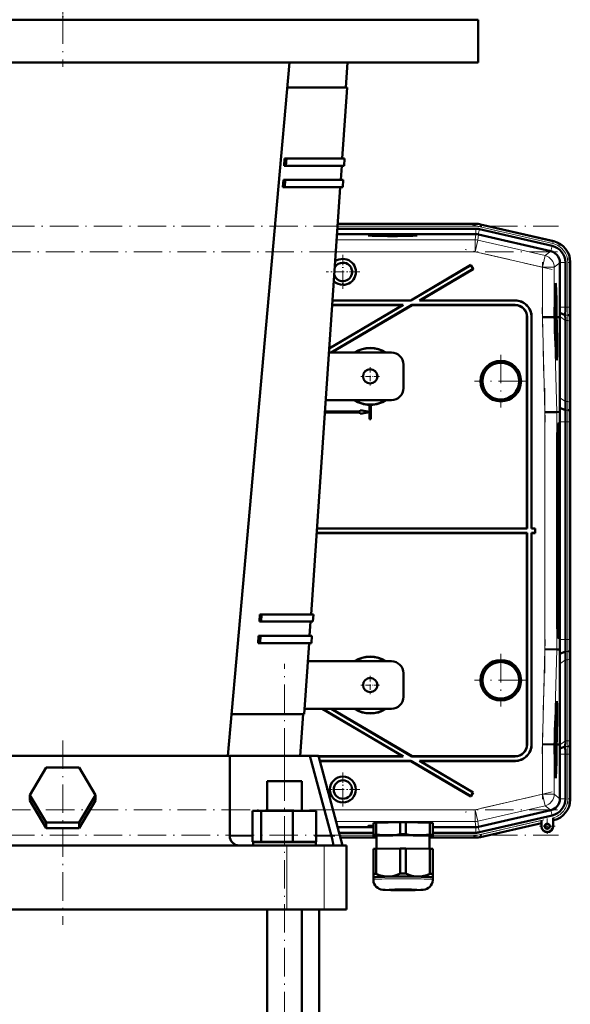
# Model space of a CAD drawing. Extents: x -2065 to 2446, y -2124 to 856.
# Tile 57 of 59: x 1818 to 2050, y -41 to 374. Entities that reach past the tile are written whole.
import ezdxf

# ---------------------------------------------------------------- set-up
doc = ezdxf.new("R2010")
doc.units = 0
doc.linetypes.add('DASHDOT', pattern=[18.5, 12, -3, 0.5, -3])

msp = doc.modelspace()

# ---------------------------------------------------------------- linework, layer by layer
at = {"color": 7, "linetype": 'DASHDOT', "lineweight": 18, "ltscale": 0.359999}
msp.add_line((1836.17, 386.86), (1836.17, 372.46), dxfattribs=at)
at = {"color": 7, "lineweight": 50}
for p, q in [((1661.18, 373.66), (2011.18, 373.66)), ((2011.18, 373.66), (2011.18, 355.66)), ((1661.18, 355.66), (2011.18, 355.66)), ((1905.67, 63.66), (1931.67, 355.66)), ((1955.45, 345.16), (1956.17, 355.66)), ((1930.74, 345.16), (1955.95, 345.16)), ((1953.9, 315.16), (1955.95, 345.16)), ((1929.41, 312.16), (1929.57, 315.16)), ((1929.57, 315.16), (1930.37, 315.16)), ((1930.37, 315.16), (1930.2, 312.16)), ((1930.37, 315.16), (1954.9, 315.16)), ((1954.7, 312.16), (1954.9, 315.16)), ((1930.2, 312.16), (1929.41, 312.16)), ((1930.2, 312.16), (1954.7, 312.16)), ((1953.28, 306.16), (1953.69, 312.16)), ((1928.92, 303.16), (1929.08, 306.16)), ((1929.72, 303.16), (1928.92, 303.16)), ((1929.08, 306.16), (1929.88, 306.16)), ((1929.88, 306.16), (1929.72, 303.16)), ((1929.72, 303.16), (1954.08, 303.16)), ((1929.88, 306.16), (1954.29, 306.16)), ((1940.75, 123.16), (1953.08, 303.16)), ((1954.08, 303.16), (1954.29, 306.16)), ((1952.02, 287.71), (1989.83, 287.71)), ((2010.1, 287.71), (1989.83, 287.71)), ((2012.18, 287.48), (2042.95, 280.37)), ((2012.18, 287.48), (2042.76, 280.42)), ((2010.09, 283.35), (1951.72, 283.35)), ((1951.88, 285.65), (2010.1, 285.65)), ((2011.22, 283.22), (2041.69, 276.19)), ((2011.72, 285.47), (2042.29, 278.41)), ((2041.77, 276.17), (2041.69, 276.19)), ((2008.05, 270.39), (1982.74, 255.46)), ((2008.03, 270.3), (1982.76, 255.39)), ((2008.03, 270.3), (2008.05, 270.39)), ((2008.03, 270.3), (2008.97, 268.7)), ((2008.05, 270.39), (2009.07, 268.67)), ((2045.56, 271.32), (2045.56, 271.41)), ((2045.56, 271.32), (2045.56, 252.61)), ((2047.86, 271.41), (2047.86, 252.61)), ((2049.92, 271.61), (2049.92, 252.61)), ((2049.92, 271.41), (2049.92, 252.61)), ((2008.97, 268.7), (1986.42, 255.39)), ((2009.07, 268.67), (1986.67, 255.46)), ((2008.97, 268.7), (2009.07, 268.67)), ((2043.76, 260.9), (2043.57, 260.95)), ((1979.6, 253.53), (1948.42, 235.14)), ((1979.35, 253.46), (1948.42, 235.23)), ((1983.26, 253.53), (1949.23, 233.46)), ((1983.28, 253.46), (1949.37, 233.46)), ((1979.35, 253.46), (1949.67, 253.46)), ((1979.6, 253.53), (1949.68, 253.53)), ((1949.81, 255.46), (1982.74, 255.46)), ((1949.81, 255.39), (1982.76, 255.39)), ((1979.35, 253.46), (1979.6, 253.53)), ((1982.76, 255.39), (1982.74, 255.46)), ((2026.75, 253.53), (1983.26, 253.53)), ((1983.28, 253.46), (1983.26, 253.53)), ((2026.68, 253.46), (1983.28, 253.46)), ((1986.42, 255.39), (1986.67, 255.46)), ((1986.42, 255.39), (2026.61, 255.39)), ((1986.67, 255.46), (2026.68, 255.46)), ((2043.55, 253.44), (2043.5, 253.44)), ((2043.56, 255.02), (2043.51, 255.02)), ((2043.52, 253.04), (2043.52, 252.55)), ((2043.58, 253.13), (2043.56, 255.02)), ((2043.56, 255.02), (2043.57, 255.02)), ((2043.57, 255.02), (2043.6, 252.5)), ((2043.54, 249.68), (2043.43, 249.68)), ((2043.59, 249.64), (2043.43, 249.63)), ((2043.52, 249.4), (2043.43, 249.4)), ((2043.52, 248.99), (2043.43, 248.99)), ((2043.51, 250.81), (2043.44, 250.81)), ((2043.53, 251.91), (2043.45, 251.91)), ((2043.52, 252.55), (2043.46, 252.55)), ((2043.59, 252.5), (2043.46, 252.5)), ((2043.57, 252.11), (2043.46, 252.1)), ((2043.54, 249.68), (2043.51, 250.81)), ((2043.59, 252.55), (2043.52, 252.55)), ((2043.52, 250.83), (2043.54, 250.18)), ((2043.55, 250.69), (2043.52, 250.69)), ((2043.55, 250.62), (2043.52, 250.62)), ((2043.56, 250.57), (2043.52, 250.57)), ((2043.52, 249.4), (2043.63, 248.32)), ((2043.52, 248.99), (2043.52, 249.4)), ((2043.64, 247.91), (2043.52, 248.99)), ((2043.54, 250.18), (2043.54, 249.68)), ((2043.59, 250.13), (2043.54, 250.13)), ((2043.55, 250.62), (2043.55, 250.69)), ((2043.56, 250.57), (2043.55, 250.62)), ((2043.56, 250.89), (2043.56, 250.57)), ((2043.6, 250.85), (2043.56, 250.85)), ((2043.59, 250.13), (2043.6, 250.85)), ((2043.59, 249.64), (2043.59, 250.13)), ((2047.84, 249.29), (2045.55, 250.24)), ((2049.9, 248.46), (2049.87, 248.89)), ((2031.67, 159.46), (2031.67, 248.47)), ((2031.74, 159.39), (2031.74, 248.54)), ((2033.6, 248.4), (2033.6, 159.39)), ((2033.67, 248.47), (2033.67, 159.46)), ((2038.18, 248.36), (2043.18, 248.43)), ((2043.18, 248.43), (2043.26, 248.43)), ((2043.26, 248.45), (2043.26, 248.43)), ((2043.34, 248.45), (2043.26, 248.45)), ((2043.28, 248.43), (2043.34, 248.43)), ((2043.28, 248.43), (2043.34, 248.43)), ((2043.34, 248.43), (2043.37, 246.98)), ((2043.42, 246.98), (2043.37, 246.98)), ((2043.37, 246.98), (2043.42, 246.98)), ((2043.38, 248.45), (2043.43, 248.45)), ((2043.42, 246.98), (2043.38, 248.43)), ((2043.38, 248.43), (2043.43, 248.43)), ((2043.38, 248.43), (2043.43, 248.43)), ((2043.4, 245.96), (2043.44, 245.96)), ((2043.44, 245.96), (2043.4, 245.96)), ((2043.43, 248.43), (2043.47, 246.47)), ((2043.64, 247.91), (2043.44, 247.91)), ((2043.6, 247.66), (2043.44, 247.66)), ((2043.54, 247.46), (2043.45, 247.46)), ((2043.56, 245.63), (2043.5, 245.63)), ((2043.61, 245.24), (2043.51, 245.24)), ((2043.63, 245.19), (2043.51, 245.19)), ((2043.65, 244.65), (2043.53, 244.65)), ((2043.54, 247.46), (2043.55, 247.46)), ((2043.56, 245.63), (2043.54, 247.46)), ((2043.55, 247.46), (2043.56, 246.04)), ((2043.58, 246.53), (2043.56, 246.53)), ((2043.56, 246.04), (2043.59, 245.84)), ((2043.61, 245.24), (2043.56, 245.63)), ((2043.64, 246.39), (2043.59, 246.39)), ((2043.61, 245.73), (2043.61, 245.24)), ((2043.63, 245.68), (2043.61, 245.68)), ((2043.63, 248.32), (2043.64, 247.91)), ((2043.63, 245.68), (2043.64, 246.39)), ((2043.63, 245.19), (2043.63, 245.68)), ((2043.67, 242.76), (2043.65, 244.65)), ((2043.65, 244.65), (2043.66, 244.65)), ((2043.66, 244.65), (2043.69, 242.13)), ((2044.13, 248.45), (2044.09, 248.45)), ((2044.09, 248.44), (2044.13, 248.44)), ((2044.09, 248.43), (2044.13, 248.43)), ((2044.14, 246.48), (2044.09, 248.43)), ((2044.13, 248.45), (2044.13, 248.44)), ((2044.13, 248.43), (2044.19, 246.48)), ((2044.18, 248.44), (2044.34, 248.45)), ((2044.18, 248.45), (2044.55, 248.45)), ((2044.18, 248.43), (2044.34, 248.43)), ((2044.23, 246.48), (2044.18, 248.43)), ((2044.34, 248.43), (2044.34, 248.45)), ((2044.55, 248.45), (2045.51, 248.46)), ((2045.51, 248.46), (2045.52, 248.61)), ((2045.51, 214.47), (2045.51, 248.46)), ((2047.86, 246.95), (2047.86, 212.81)), ((2049.92, 245.53), (2049.92, 211.39)), ((2049.92, 245.53), (2049.92, 211.39)), ((2043.59, 244.6), (2043.53, 244.6)), ((2043.58, 242.95), (2043.57, 243.41)), ((2043.64, 243.07), (2043.59, 243.07)), ((2043.61, 242.67), (2043.61, 242.18)), ((2043.68, 242.18), (2043.61, 242.18)), ((2043.69, 242.13), (2043.61, 242.13)), ((2043.63, 241.59), (2043.69, 241.59)), ((2043.7, 241.04), (2043.65, 241.04)), ((2043.69, 241.59), (2043.7, 241.04)), ((2043.68, 240.31), (2043.7, 240.01)), ((2043.7, 240.01), (2043.71, 239.56)), ((1974.67, 233.46), (1948.3, 233.46)), ((1979.67, 228.46), (1979.67, 218.46)), ((2044.19, 232.1), (2043.99, 232.05)), ((1946.93, 213.46), (1974.67, 213.46)), ((1965.42, 211.47), (1965.44, 211.48)), ((1965.44, 208.48), (1965.44, 211.48)), ((1965.91, 211.48), (1965.91, 205.48)), ((1965.91, 211.48), (1965.92, 211.47)), ((1961.42, 208.21), (1946.57, 208.21)), ((1961.44, 208.23), (1946.58, 208.23)), ((1946.61, 208.71), (1961.42, 208.71)), ((1946.61, 208.7), (1961.44, 208.7)), ((1961.42, 208.71), (1961.42, 209.21)), ((1961.42, 209.21), (1965.42, 208.5)), ((1961.44, 209.19), (1961.42, 209.21)), ((1961.44, 208.7), (1961.42, 208.71)), ((1965.42, 208.43), (1961.42, 207.71)), ((1961.42, 208.21), (1961.44, 208.23)), ((1961.42, 207.71), (1961.42, 208.21)), ((1961.44, 207.74), (1961.42, 207.71)), ((1961.44, 209.19), (1965.44, 208.48)), ((1961.44, 208.7), (1961.44, 209.19)), ((1965.44, 208.45), (1961.44, 207.74)), ((1961.44, 207.74), (1961.44, 208.23)), ((1965.42, 208.5), (1965.42, 211.47)), ((1965.44, 208.48), (1965.42, 208.5)), ((1965.42, 208.43), (1965.44, 208.45)), ((1965.42, 205.46), (1965.42, 208.43)), ((1965.44, 205.48), (1965.44, 208.45)), ((1965.92, 211.47), (1965.92, 205.46)), ((2039.23, 208.38), (2044.23, 208.44)), ((2045.58, 208.46), (2044.23, 208.44)), ((2047.89, 209.29), (2045.55, 210.26)), ((2045.58, 208.46), (2045.55, 210.26)), ((2049.95, 208.46), (2049.91, 208.89)), ((1965.44, 205.48), (1965.42, 205.46)), ((1965.92, 205.46), (1965.42, 205.46)), ((1965.91, 205.48), (1965.44, 205.48)), ((1965.91, 205.48), (1965.92, 205.46)), ((2044.69, 203.65), (2045.13, 203.65)), ((2045.56, 112.61), (2045.56, 204.32)), ((2047.86, 204.32), (2047.86, 112.61)), ((2049.92, 112.61), (2049.92, 204.32)), ((2049.92, 204.32), (2049.92, 112.61)), ((2044.52, 201.47), (2044.63, 201.47)), ((2044.64, 201.47), (2044.53, 201.58)), ((2044.42, 123.46), (2044.42, 193.46)), ((2044.84, 193.46), (2044.84, 123.46)), ((2045.4, 193.46), (2045.4, 123.46)), ((2031.74, 159.39), (1943.23, 159.39)), ((2031.67, 159.46), (1943.24, 159.46)), ((2031.74, 159.39), (2031.67, 159.46)), ((2033.67, 159.46), (2033.6, 159.39)), ((2035.1, 159.39), (2033.6, 159.39)), ((2035.17, 159.46), (2033.67, 159.46)), ((2035.1, 159.39), (2035.17, 159.46)), ((2035.1, 157.53), (2035.1, 159.39)), ((2035.17, 157.46), (2035.17, 159.46)), ((1943.1, 157.53), (2031.74, 157.53)), ((1943.1, 157.46), (2031.67, 157.46)), ((2031.74, 157.53), (2031.67, 157.46)), ((2031.67, 157.46), (2031.67, 68.46)), ((2031.74, 157.53), (2031.74, 68.39)), ((2033.6, 68.53), (2033.6, 157.53)), ((2033.67, 157.46), (2033.6, 157.53)), ((2033.6, 157.53), (2035.1, 157.53)), ((2033.67, 68.46), (2033.67, 157.46)), ((2033.67, 157.46), (2035.17, 157.46)), ((2035.1, 157.53), (2035.17, 157.46)), ((1918.98, 120.16), (1919.14, 123.16)), ((1919.14, 123.16), (1919.93, 123.16)), ((1919.93, 123.16), (1919.77, 120.16)), ((1919.93, 123.16), (1941.75, 123.16)), ((1941.55, 120.16), (1941.75, 123.16)), ((1919.77, 120.16), (1918.98, 120.16)), ((1919.77, 120.16), (1941.55, 120.16)), ((1940.13, 114.16), (1940.54, 120.16)), ((1918.49, 111.16), (1918.65, 114.16)), ((1918.65, 114.16), (1919.45, 114.16)), ((1919.45, 114.16), (1919.28, 111.16)), ((1919.45, 114.16), (1941.14, 114.16)), ((1940.93, 111.16), (1941.14, 114.16)), ((2044.63, 115.45), (2044.52, 115.45)), ((2044.64, 115.46), (2044.53, 115.34)), ((2045.13, 113.28), (2044.69, 113.28)), ((1919.28, 111.16), (1918.49, 111.16)), ((1919.28, 111.16), (1940.93, 111.16)), ((1937.87, 81.16), (1939.93, 111.16)), ((2039.23, 108.55), (2044.23, 108.48)), ((2045.58, 108.46), (2044.23, 108.48)), ((2045.55, 106.66), (2045.58, 108.46)), ((2049.91, 108.03), (2049.95, 108.46)), ((2045.55, 106.66), (2047.89, 107.63)), ((2047.86, 69.98), (2047.86, 104.12)), ((2049.92, 71.39), (2049.92, 105.53)), ((2049.92, 71.39), (2049.92, 105.53)), ((1974.67, 103.46), (1939.4, 103.46)), ((2045.51, 68.47), (2045.51, 102.46)), ((1979.67, 98.46), (1979.67, 88.46)), ((1938.03, 83.46), (1974.67, 83.46)), ((1945.43, 83.46), (1979.35, 63.46)), ((1945.57, 83.46), (1979.6, 63.39)), ((1949.23, 83.46), (1983.26, 63.39)), ((1949.37, 83.46), (1983.28, 63.46)), ((2044.19, 84.83), (2043.99, 84.88)), ((1907.23, 81.16), (1937.87, 81.16)), ((1936.17, 63.66), (1937.37, 81.16)), ((2043.63, 74.72), (2043.6, 74.72)), ((2043.62, 74.65), (2043.6, 74.65)), ((2043.62, 74.65), (2043.63, 74.72)), ((2043.64, 74.6), (2043.62, 74.65)), ((2043.64, 75.41), (2043.64, 75.75)), ((2043.64, 75.55), (2043.64, 75.41)), ((2043.64, 74.92), (2043.64, 74.6)), ((2043.68, 74.88), (2043.64, 74.88)), ((2043.65, 74.16), (2043.68, 74.88)), ((2043.7, 76.53), (2043.67, 76.53)), ((2043.69, 76.58), (2043.68, 76.78)), ((2043.69, 76.58), (2043.68, 76.58)), ((2043.71, 77.37), (2043.7, 76.53)), ((2043.4, 70.96), (2043.44, 70.96)), ((2043.44, 70.96), (2043.4, 70.96)), ((2043.56, 71.49), (2043.5, 71.49)), ((2043.62, 71.69), (2043.51, 71.69)), ((2043.66, 71.94), (2043.52, 71.94)), ((2043.54, 69.66), (2043.56, 71.49)), ((2043.57, 73.02), (2043.55, 73.02)), ((2043.57, 73.43), (2043.56, 73.43)), ((2043.57, 71.49), (2043.56, 70.07)), ((2043.56, 71.49), (2043.57, 71.49)), ((2043.58, 70.56), (2043.56, 70.56)), ((2043.6, 73.71), (2043.57, 73.71)), ((2043.57, 73.43), (2043.57, 73.67)), ((2043.65, 73.66), (2043.57, 73.67)), ((2043.57, 73.43), (2043.66, 72.34)), ((2043.57, 73.02), (2043.57, 73.43)), ((2043.66, 71.94), (2043.57, 73.02)), ((2043.57, 71.69), (2043.57, 71.94)), ((2043.64, 74.6), (2043.6, 74.6)), ((2043.61, 74.21), (2043.6, 73.71)), ((2043.65, 74.16), (2043.61, 74.16)), ((2043.65, 73.66), (2043.65, 74.16)), ((2043.66, 72.34), (2043.66, 71.94)), ((2038.18, 68.56), (2043.18, 68.5)), ((2043.18, 68.5), (2043.34, 68.49)), ((2043.37, 69.94), (2043.34, 68.49)), ((2043.42, 69.94), (2043.37, 69.94)), ((2043.37, 69.94), (2043.42, 69.94)), ((2043.38, 68.49), (2043.42, 69.94)), ((2043.43, 68.49), (2043.38, 68.49)), ((2043.47, 70.46), (2043.43, 68.49)), ((2043.62, 68.68), (2043.43, 68.68)), ((2043.56, 68.63), (2043.43, 68.63)), ((2043.52, 67.44), (2043.43, 67.44)), ((2043.59, 69.27), (2043.44, 69.27)), ((2043.61, 69.22), (2043.44, 69.22)), ((2043.54, 69.66), (2043.45, 69.67)), ((2043.58, 67.1), (2043.53, 67.1)), ((2043.59, 69.27), (2043.54, 69.66)), ((2043.54, 66.7), (2043.54, 66.21)), ((2043.56, 70.07), (2043.58, 69.87)), ((2043.64, 70.42), (2043.59, 70.42)), ((2043.6, 69.76), (2043.59, 69.27)), ((2043.61, 69.71), (2043.59, 69.71)), ((2043.6, 66.79), (2043.62, 68.68)), ((2043.61, 69.71), (2043.64, 70.42)), ((2043.61, 69.22), (2043.61, 69.71)), ((2043.63, 68.68), (2043.61, 66.16)), ((2043.62, 68.68), (2043.63, 68.68)), ((2044.09, 68.48), (2044.14, 70.45)), ((2044.13, 68.48), (2044.09, 68.48)), ((2044.19, 70.45), (2044.13, 68.48)), ((2044.18, 68.48), (2044.23, 70.45)), ((2044.18, 68.48), (2044.55, 68.48)), ((2044.55, 68.48), (2045.51, 68.47)), ((2045.52, 68.32), (2045.51, 68.47)), ((2045.55, 66.68), (2047.84, 67.63)), ((2049.87, 68.03), (2049.9, 68.46)), ((1765.83, 63.66), (1823.05, 63.66)), ((1849.3, 63.66), (1823.05, 63.66)), ((1849.3, 63.66), (1906.51, 63.66)), ((1906.51, 63.66), (1929.51, 63.66)), ((1906.51, 29.86), (1906.51, 63.66)), ((1929.51, 63.66), (1940.25, 63.66)), ((1940.25, 63.66), (1943.89, 63.66)), ((1940.25, 63.66), (1949.41, 29.86)), ((1954, 25.96), (1943.89, 63.66)), ((1979.35, 63.46), (1943.95, 63.46)), ((1979.6, 63.39), (1943.97, 63.39)), ((1979.6, 63.39), (1979.35, 63.46)), ((1983.26, 63.39), (1983.28, 63.46)), ((2026.75, 63.39), (1983.26, 63.39)), ((2026.68, 63.46), (1983.28, 63.46)), ((2043.54, 66.21), (2043.44, 66.21)), ((2043.61, 66.16), (2043.44, 66.16)), ((2043.5, 65.61), (2043.45, 65.62)), ((2043.5, 64.8), (2043.46, 64.8)), ((2043.57, 63.76), (2043.47, 63.76)), ((2043.49, 62.83), (2043.56, 63.59)), ((2043.5, 65.61), (2043.61, 65.61)), ((2043.5, 64.8), (2043.5, 65.61)), ((2043.56, 63.95), (2043.5, 64.8)), ((2043.59, 63.47), (2043.5, 62.49)), ((2043.5, 62.45), (2043.58, 62.45)), ((2043.52, 65.07), (2043.59, 64.04)), ((2043.6, 65.07), (2043.52, 65.07)), ((2043.6, 66.21), (2043.54, 66.21)), ((2043.57, 63.76), (2043.56, 63.95)), ((2043.56, 63.59), (2043.57, 63.76)), ((2043.58, 62.45), (2043.57, 61.91)), ((2043.59, 64.04), (2043.59, 63.47)), ((2043.61, 65.61), (2043.6, 65.07)), ((2045.56, 45.61), (2045.56, 64.32)), ((2047.86, 45.52), (2047.86, 64.32)), ((2049.92, 45.32), (2049.92, 64.32)), ((2049.92, 45.52), (2049.92, 64.32)), ((1822.32, 47.14), (1829.24, 58.73)), ((1829.24, 58.73), (1843.1, 58.73)), ((1843.1, 58.73), (1850.03, 47.14)), ((1944.47, 61.53), (1982.76, 61.53)), ((1944.48, 61.46), (1982.74, 61.46)), ((1982.74, 61.46), (1982.76, 61.53)), ((1982.74, 61.46), (2008.05, 46.53)), ((1982.76, 61.53), (2008.03, 46.63)), ((1986.67, 61.46), (1986.42, 61.53)), ((1986.42, 61.53), (2026.61, 61.53)), ((1986.42, 61.53), (2008.97, 48.23)), ((1986.67, 61.46), (2026.68, 61.46)), ((1986.67, 61.46), (2009.07, 48.26)), ((2043.57, 61.91), (2043.51, 61.91)), ((2043.76, 56.03), (2043.57, 55.98)), ((1922.21, 52.96), (1934.67, 52.96)), ((1922.21, 40.46), (1922.21, 52.96)), ((1934.67, 52.96), (1936.81, 52.96)), ((1936.81, 40.46), (1936.81, 52.96)), ((1829.24, 35.55), (1822.32, 47.14)), ((1822.32, 44.81), (1822.32, 47.14)), ((1850.03, 47.14), (1843.1, 35.55)), ((1850.03, 44.81), (1850.03, 47.14)), ((2008.97, 48.23), (2008.03, 46.63)), ((2008.03, 46.63), (2008.05, 46.53)), ((2009.07, 48.26), (2008.05, 46.53)), ((2008.97, 48.23), (2009.07, 48.26)), ((1829.24, 33.22), (1822.32, 44.81)), ((1850.03, 44.81), (1843.1, 33.22)), ((2045.56, 45.61), (2045.56, 45.52)), ((1916.13, 40.46), (1919.71, 40.46)), ((1916.13, 27.46), (1916.13, 40.46)), ((1919.71, 40.46), (1933.1, 40.46)), ((1919.71, 27.46), (1919.71, 40.46)), ((1933.1, 40.46), (1942.9, 40.46)), ((1933.1, 27.46), (1933.1, 40.46)), ((1942.9, 27.46), (1942.9, 40.46)), ((2041.69, 40.74), (2011.22, 33.7)), ((2011.72, 31.46), (2042.29, 38.52)), ((2041.77, 40.76), (2041.69, 40.74)), ((2042.69, 37.56), (2042.69, 37.18)), ((2042.69, 34.01), (2042.69, 37.56)), ((1843.1, 35.55), (1829.24, 35.55)), ((1829.24, 33.22), (1829.24, 35.55)), ((1843.1, 33.22), (1829.24, 33.22)), ((1843.1, 33.22), (1843.1, 35.55)), ((1951.96, 33.58), (1966.99, 33.58)), ((1966.99, 30.4), (1966.99, 35.45)), ((1968.18, 35.5), (1978.31, 35.66)), ((1968.18, 30.45), (1968.18, 35.5)), ((1978.31, 30.61), (1978.31, 35.66)), ((1980.68, 35.66), (1990.81, 35.5)), ((1980.68, 30.61), (1980.68, 35.66)), ((1990.81, 30.45), (1990.81, 35.5)), ((1991.99, 30.4), (1991.99, 35.45)), ((1991.99, 33.58), (2010.09, 33.58)), ((2012.18, 29.45), (2037.75, 35.35)), ((2012.18, 29.45), (2037.76, 35.35)), ((2037.75, 34.01), (2037.75, 35.35)), ((2037.76, 35.35), (2037.79, 35.4)), ((2037.82, 36.43), (2037.82, 34.01)), ((2042.69, 37.18), (2042.69, 36.85)), ((2042.72, 36.54), (2042.76, 36.51)), ((2042.75, 36.51), (2042.95, 36.55)), ((2042.75, 36.51), (2042.75, 34.01)), ((2042.76, 36.51), (2042.95, 36.56)), ((2042.76, 34.01), (2042.76, 36.51)), ((1952.57, 31.28), (1966.99, 31.28)), ((1953.13, 29.21), (1968.34, 29.21)), ((1953.13, 29.21), (1968.34, 29.21)), ((1966.99, 30.4), (1966.99, 29.9)), ((1966.99, 29.9), (1966.99, 29.88)), ((1967.05, 29.87), (1966.99, 29.88)), ((1968.34, 24.51), (1968.34, 29.9)), ((1990.64, 29.9), (1990.64, 24.51)), ((2010.1, 29.21), (1990.64, 29.21)), ((1990.64, 29.21), (2010.1, 29.21)), ((1991.93, 29.87), (1991.99, 29.88)), ((1991.99, 31.28), (2010.1, 31.28)), ((1991.99, 29.9), (1991.99, 30.4)), ((1991.99, 29.88), (1991.99, 29.9)), ((1910.41, 25.96), (1761.93, 25.96)), ((1907.65, 27.11), (1907.77, 27)), ((1930.6, 25.96), (1910.41, 25.96)), ((1919.71, 27.46), (1916.13, 27.46)), ((1942.71, 27.26), (1916.31, 27.26)), ((1916.31, 25.96), (1916.31, 27.26)), ((1933.1, 27.46), (1919.71, 27.46)), ((1922.21, 27.26), (1922.21, 27.46)), ((1946.25, 25.96), (1930.6, 25.96)), ((1942.9, 27.46), (1933.1, 27.46)), ((1936.81, 27.26), (1936.81, 27.46)), ((1942.71, 27.26), (1942.71, 25.96)), ((1949.87, 25.96), (1946.25, 25.96)), ((1954, 25.96), (1949.87, 25.96)), ((1950, 27), (1949.99, 27.11)), ((1955.67, 25.96), (1954, 25.96)), ((1955.67, 25.96), (1955.67, -1.04)), ((1966.99, 24.45), (1966.99, 13.95)), ((1968.18, 24.51), (1978.31, 24.66)), ((1968.18, 24.51), (1968.18, 14)), ((1978.31, 24.66), (1978.31, 14.16)), ((1980.68, 24.66), (1990.81, 24.51)), ((1980.68, 24.66), (1980.68, 14.16)), ((1990.81, 24.51), (1990.81, 14)), ((1991.99, 24.45), (1991.99, 13.95)), ((1966.99, 13.95), (1966.99, 12.5)), ((1966.99, 11.54), (1966.99, 12.5)), ((1991.99, 12.5), (1991.99, 13.95)), ((1991.99, 12.5), (1991.99, 11.54)), ((1991.99, 12.49), (1991.99, 12.5)), ((1991.99, 12.49), (1991.99, 12.49)), ((1930.6, -1.04), (1741.75, -1.04)), ((1922.21, -323.54), (1922.21, -1.04)), ((1946.25, -1.04), (1930.6, -1.04)), ((1936.81, -323.54), (1936.81, -1.04)), ((1944.17, -236.54), (1944.17, -1.04)), ((1955.67, -1.04), (1946.25, -1.04))]:
    msp.add_line(p, q, dxfattribs=at)
at = {"color": 7, "linetype": 'DASHDOT', "lineweight": 18}
for p, q in [((1836.18, 375.46), (1836.18, 353.86)), ((1627.24, 286.68), (2044.91, 286.68)), ((2008.64, 287.23), (2045.84, 278.64)), ((2044.57, 275.97), (1627.58, 275.97)), ((2042.3, 268.47), (2005.7, 276.92)), ((2038.18, 246.26), (2038.18, 271.53)), ((2048.89, 273.29), (2048.89, 250.72)), ((2039.34, 204.23), (2038.08, 252.45)), ((2020.67, 232.56), (2020.67, 210.37)), ((2031.77, 221.46), (2009.58, 221.46)), ((2039.23, 98.49), (2039.23, 218.44)), ((2048.89, 213.49), (2048.89, 103.43)), ((2038.08, 64.48), (2039.34, 112.7)), ((2020.67, 106.56), (2020.67, 84.37)), ((1929.51, -362.26), (1929.51, 102.38)), ((2031.77, 95.46), (2009.58, 95.46)), ((2038.18, 45.39), (2038.18, 70.67)), ((1836.17, 70.13), (1836.17, -7.51)), ((2048.89, 66.2), (2048.89, 43.64)), ((2042.3, 48.45), (2005.7, 40)), ((2044.57, 40.95), (1627.58, 40.95)), ((2009.13, 29.81), (2040.43, 37.03)), ((1627.24, 30.25), (2044.91, 30.25))]:
    msp.add_line(p, q, dxfattribs=at)
at = {"color": 7, "lineweight": 18}
for p, q in [((1951.95, 286.68), (2010.1, 286.68)), ((1952.02, 287.68), (2010.1, 287.68)), ((2010.1, 287.71), (2010.1, 287.68)), ((2010.1, 287.68), (2010.1, 286.68)), ((2011.95, 286.47), (2012.18, 287.44)), ((2011.95, 286.47), (2042.52, 279.41)), ((2012.18, 287.44), (2012.18, 287.48)), ((2012.18, 287.44), (2042.75, 280.38)), ((2009.82, 280.97), (2010.09, 283.35)), ((2010.1, 283.35), (2010.1, 285.65)), ((2011.22, 283.22), (2010.94, 280.84)), ((2011.2, 283.23), (2011.72, 285.47)), ((2009.82, 280.97), (1951.56, 280.97)), ((2009.82, 280.97), (2009.82, 275.97)), ((2010.94, 280.84), (2009.82, 275.97)), ((2039.31, 274.3), (2010.94, 280.84)), ((2041.77, 276.17), (2042.29, 278.41)), ((2042.52, 279.41), (2042.75, 280.38)), ((2042.76, 280.42), (2042.75, 280.38)), ((2009.82, 275.97), (1951.22, 275.97)), ((2038.18, 269.43), (2009.82, 275.97)), ((2039.31, 274.3), (2038.18, 269.43)), ((2039.31, 274.3), (2041.69, 276.19)), ((2045.56, 271.32), (2043.18, 269.43)), ((2045.56, 271.41), (2047.86, 271.41)), ((2048.89, 271.41), (2049.89, 271.41)), ((2048.89, 271.41), (2048.89, 252.61)), ((2049.89, 271.41), (2049.89, 252.61)), ((2049.89, 271.41), (2049.92, 271.41)), ((2043.18, 269.43), (2038.18, 269.43)), ((2038.18, 248.36), (2038.18, 269.43)), ((2043.18, 248.43), (2043.18, 269.43)), ((2026.61, 255.39), (2026.68, 255.46)), ((2026.68, 253.46), (2026.75, 253.53)), ((2047.86, 252.61), (2045.56, 252.61)), ((2048.87, 249.29), (2047.84, 249.29)), ((2047.86, 252.61), (2048.89, 252.61)), ((2048.89, 252.61), (2049.89, 252.61)), ((2049.89, 252.61), (2049.92, 252.61)), ((2031.67, 248.47), (2031.74, 248.54)), ((2033.67, 248.47), (2033.6, 248.4)), ((2039.23, 208.38), (2038.18, 248.36)), ((2044.23, 208.44), (2043.18, 248.43)), ((2047.86, 246.95), (2045.52, 248.61)), ((2048.89, 246.95), (2047.86, 246.95)), ((2048.89, 246.95), (2048.89, 212.81)), ((2049.89, 246.27), (2049.89, 212.12)), ((2049.95, 248.46), (2049.9, 248.46)), ((2047.86, 212.81), (2045.51, 214.47)), ((2048.89, 212.81), (2047.86, 212.81)), ((2039.23, 108.55), (2039.23, 208.38)), ((2044.23, 108.48), (2044.23, 208.44)), ((2048.92, 209.29), (2047.89, 209.29)), ((2044.67, 203.62), (2045.13, 203.65)), ((2047.86, 204.32), (2045.56, 204.32)), ((2048.89, 204.32), (2047.86, 204.32)), ((2048.89, 204.32), (2048.89, 112.61)), ((2048.89, 204.32), (2049.89, 204.32)), ((2049.89, 204.32), (2049.89, 112.61)), ((2049.92, 204.32), (2049.89, 204.32)), ((2044.53, 201.58), (2044.63, 201.47)), ((2045.4, 193.46), (2044.84, 193.46)), ((2044.84, 123.46), (2045.4, 123.46)), ((2044.63, 115.45), (2044.53, 115.35)), ((2044.67, 113.31), (2045.13, 113.28)), ((2045.56, 112.61), (2047.86, 112.61)), ((2047.86, 112.61), (2048.89, 112.61)), ((2049.89, 112.61), (2048.89, 112.61)), ((2049.89, 112.61), (2049.92, 112.61)), ((2038.18, 68.56), (2039.23, 108.55)), ((2043.18, 68.5), (2044.23, 108.48)), ((2045.51, 102.46), (2047.86, 104.12)), ((2047.86, 104.12), (2048.89, 104.12)), ((2047.89, 107.63), (2048.92, 107.63)), ((2048.89, 69.98), (2048.89, 104.12)), ((2049.89, 70.66), (2049.89, 104.8)), ((2031.67, 68.46), (2031.74, 68.39)), ((2033.6, 68.53), (2033.67, 68.46)), ((2038.18, 47.5), (2038.18, 68.56)), ((2043.18, 47.5), (2043.18, 68.5)), ((2045.52, 68.32), (2047.86, 69.98)), ((2047.84, 67.63), (2048.87, 67.63)), ((2047.86, 69.98), (2048.89, 69.98)), ((2049.95, 68.46), (2049.9, 68.46)), ((1929.51, 52.96), (1929.51, 63.66)), ((2026.68, 63.46), (2026.75, 63.39)), ((2045.56, 64.32), (2047.86, 64.32)), ((2047.86, 64.32), (2048.89, 64.32)), ((2048.89, 64.32), (2049.89, 64.32)), ((2048.89, 45.52), (2048.89, 64.32)), ((2049.89, 64.32), (2049.92, 64.32)), ((2049.89, 64.32), (2049.89, 45.52)), ((2026.68, 61.46), (2026.61, 61.53)), ((2009.82, 40.95), (2038.18, 47.5)), ((2043.18, 47.5), (2038.18, 47.5)), ((2038.18, 47.5), (2039.31, 42.63)), ((2043.18, 47.5), (2045.56, 45.61)), ((2039.31, 42.63), (2010.94, 36.08)), ((2041.69, 40.74), (2039.31, 42.63)), ((2045.56, 45.52), (2047.86, 45.52)), ((2049.89, 45.52), (2048.89, 45.52)), ((2049.89, 45.52), (2049.92, 45.52)), ((1949.98, 40.95), (2009.82, 40.95)), ((2009.82, 40.95), (2010.94, 36.08)), ((2009.82, 40.95), (2009.82, 35.95)), ((2041.77, 40.76), (2042.29, 38.52)), ((2009.82, 35.95), (1951.32, 35.95)), ((2010.09, 33.58), (2009.82, 35.95)), ((2010.1, 33.58), (2010.1, 31.28)), ((2010.94, 36.08), (2011.22, 33.7)), ((2011.2, 33.7), (2011.72, 31.46)), ((2011.95, 30.46), (2037.82, 36.43)), ((2012.18, 29.49), (2037.79, 35.4)), ((2037.82, 34.01), (2037.76, 34.01)), ((2042.69, 34.01), (2042.76, 34.01)), ((2042.72, 36.54), (2042.75, 36.54)), ((2042.75, 36.54), (2042.76, 36.51)), ((1916.13, 29.86), (1906.51, 29.86)), ((1949.41, 29.86), (1942.9, 29.86)), ((1952.85, 30.25), (1966.99, 30.25)), ((1953.12, 29.25), (1968.34, 29.25)), ((1990.64, 29.25), (2010.1, 29.25)), ((1991.99, 30.25), (2010.1, 30.25)), ((2010.1, 29.25), (2010.1, 30.25)), ((2010.1, 29.25), (2010.1, 29.21)), ((2012.18, 29.49), (2011.95, 30.46)), ((2012.18, 29.49), (2012.18, 29.45)), ((1930.6, 25.96), (1930.6, -1.04)), ((1946.25, 25.96), (1946.25, -1.04))]:
    msp.add_line(p, q, dxfattribs=at)
at = {"color": 7, "linetype": 'DASHDOT', "lineweight": 18, "ltscale": 0.355368}
for p, q in [((1954.16, 274.57), (1954.16, 260.36)), ((1961.27, 267.46), (1947.05, 267.46)), ((1954.16, 56.57), (1954.16, 42.36)), ((1961.27, 49.46), (1947.05, 49.46))]:
    msp.add_line(p, q, dxfattribs=at)
at = {"color": 7, "linetype": 'DASHDOT', "lineweight": 18, "ltscale": 0.195001}
for p, q in [((1965.67, 227.36), (1965.67, 219.56)), ((1969.57, 223.46), (1961.77, 223.46)), ((1965.67, 97.36), (1965.67, 89.56)), ((1969.57, 93.46), (1961.77, 93.46))]:
    msp.add_line(p, q, dxfattribs=at)
at = {"color": 7, "linetype": 'DASHDOT', "lineweight": 18, "ltscale": 0.1625}
for p, q in [((2043.5, 34.01), (2037, 34.01)), ((2040.25, 37.26), (2040.25, 30.76))]:
    msp.add_line(p, q, dxfattribs=at)
at = {"color": 7, "linetype": 'DASHDOT', "lineweight": 18, "ltscale": 0.157959}
msp.add_line((2043.41, 34.01), (2037.1, 34.01), dxfattribs=at)
at = {"color": 7, "linetype": 'DASHDOT', "lineweight": 18, "ltscale": 0.157961}
msp.add_line((2040.26, 37.17), (2040.26, 30.85), dxfattribs=at)
at = {"color": 7, "linetype": 'DASHDOT', "lineweight": 18, "ltscale": 0.214462}
msp.add_line((1950.76, 29.86), (1942.18, 29.86), dxfattribs=at)
at = {"color": 7, "lineweight": 50}
for points in [[(2043.52, 252.55), (2043.49, 253.06), (2043.48, 253.78)], [(2043.5, 254.48), (2043.5, 254.36), (2043.49, 253.77)], [(2043.49, 253.77), (2043.51, 253.11), (2043.51, 253.06), (2043.52, 253.04)], [(2043.55, 253.44), (2043.51, 254.4), (2043.51, 254.46), (2043.5, 254.48)], [(2043.51, 254.95), (2043.53, 254.42), (2043.55, 253.9)], [(2043.51, 250.81), (2043.51, 251.79), (2043.53, 251.91)], [(2043.53, 251.41), (2043.53, 251.4), (2043.52, 250.97), (2043.52, 250.83)], [(2043.53, 251.91), (2043.55, 251.56), (2043.55, 251.38)], [(2043.55, 250.69), (2043.54, 251.34), (2043.53, 251.41)], [(2043.55, 251.38), (2043.56, 252), (2043.56, 252.08), (2043.57, 252.11)], [(2043.57, 251.61), (2043.57, 251.59), (2043.56, 251.36), (2043.56, 250.89)], [(2043.57, 252.11), (2043.58, 252.06), (2043.59, 251.9), (2043.61, 250.83)], [(2043.6, 250.85), (2043.58, 251.54), (2043.58, 251.59), (2043.57, 251.61)], [(2043.61, 250.83), (2043.6, 249.78), (2043.59, 249.64)], [(2043.58, 246.53), (2043.59, 247.57), (2043.6, 247.64), (2043.6, 247.66)], [(2043.61, 247.17), (2043.6, 247.06), (2043.59, 246.39)], [(2043.6, 247.66), (2043.62, 247.55), (2043.63, 247.37)], [(2043.64, 246.39), (2043.62, 247.06), (2043.61, 247.17)], [(2043.65, 246.39), (2043.64, 245.33), (2043.63, 245.19)], [(2043.57, 243.41), (2043.58, 244.38), (2043.58, 244.55), (2043.59, 244.6)], [(2043.59, 244.6), (2043.61, 244.42), (2043.64, 243.53)], [(2043.6, 244.1), (2043.59, 243.98), (2043.59, 243.4)], [(2043.59, 243.4), (2043.6, 242.73), (2043.61, 242.69), (2043.61, 242.67)], [(2043.64, 243.07), (2043.6, 244.03), (2043.6, 244.08), (2043.6, 244.1)], [(2043.66, 75.64), (2043.66, 75.62), (2043.65, 75.39), (2043.64, 74.92)], [(2043.65, 76.02), (2043.66, 76.11), (2043.67, 76.13)], [(2043.69, 74.86), (2043.66, 73.81), (2043.65, 73.66)], [(2043.68, 74.88), (2043.67, 75.57), (2043.67, 75.62), (2043.66, 75.64)], [(2043.67, 76.13), (2043.68, 76.09), (2043.68, 75.92), (2043.69, 74.86)], [(2043.58, 70.56), (2043.61, 71.6), (2043.62, 71.67), (2043.62, 71.69)], [(2043.62, 71.2), (2043.61, 71.09), (2043.59, 70.42)], [(2043.62, 71.69), (2043.64, 71.57), (2043.65, 71.39)], [(2043.64, 70.42), (2043.63, 71.09), (2043.62, 71.2)], [(2043.52, 67.44), (2043.54, 68.41), (2043.55, 68.58), (2043.56, 68.63)], [(2043.54, 66.21), (2043.52, 66.72), (2043.52, 67.44)], [(2043.55, 68.13), (2043.54, 68.01), (2043.53, 67.43)], [(2043.53, 67.43), (2043.54, 66.76), (2043.54, 66.72), (2043.54, 66.7)], [(2043.58, 67.1), (2043.56, 68.06), (2043.56, 68.11), (2043.55, 68.13)], [(2043.56, 68.63), (2043.57, 68.45), (2043.59, 67.56)], [(2043.65, 70.42), (2043.62, 69.36), (2043.61, 69.22)], [(2042.69, 36.85), (2042.71, 36.55), (2042.72, 36.54), (2042.72, 36.54)], [(1949.99, 27.11), (1949.82, 28.14), (1949.41, 29.86)], [(1973.24, 30.18), (1972.06, 30.18), (1970.88, 30.22), (1969.54, 30.32), (1968.18, 30.45)], [(1978.31, 30.61), (1977.02, 30.44), (1975.76, 30.31), (1974.5, 30.22), (1973.24, 30.18)], [(1985.74, 30.18), (1984.48, 30.22), (1983.23, 30.31), (1981.96, 30.44), (1980.68, 30.61)], [(1990.81, 30.45), (1989.44, 30.32), (1988.1, 30.22), (1986.92, 30.18), (1985.74, 30.18)], [(1949.87, 25.96), (1949.91, 25.97), (1949.95, 26), (1949.99, 26.07), (1950.03, 26.3), (1950.03, 26.51), (1950, 27)], [(1973.24, 12.78), (1972.62, 12.79), (1972, 12.84), (1971.34, 12.94), (1970.7, 13.08), (1969.44, 13.47), (1968.18, 14)], [(1978.31, 14.16), (1977.05, 13.59), (1975.79, 13.16), (1975.14, 13), (1974.48, 12.88), (1973.86, 12.81), (1973.24, 12.78)], [(1985.74, 12.78), (1985.12, 12.81), (1984.5, 12.88), (1983.85, 13), (1983.2, 13.16), (1981.94, 13.59), (1980.68, 14.16)], [(1990.81, 14), (1989.55, 13.47), (1988.29, 13.08), (1987.64, 12.94), (1986.99, 12.84), (1986.37, 12.79), (1985.74, 12.78)], [(1979.49, 7.09), (1974.42, 7.13), (1972.02, 7.21), (1970.95, 7.29), (1970.18, 7.43), (1969.49, 7.67), (1968.82, 8.05), (1968.24, 8.54), (1967.75, 9.12), (1967.38, 9.78), (1967.12, 10.49), (1967, 11.24), (1966.99, 11.54)], [(1979.49, 7.09), (1984.57, 7.13), (1986.97, 7.21), (1988.04, 7.29), (1988.8, 7.43), (1989.5, 7.67), (1990.16, 8.05), (1990.75, 8.54), (1991.23, 9.12), (1991.61, 9.78), (1991.86, 10.49), (1991.98, 11.24), (1991.99, 11.54)]]:
    msp.add_lwpolyline(points, dxfattribs=at)
for centre, radius in [((2020.67, 221.46), 8.54), ((2020.67, 221.46), 7.72), ((1965.67, 223.46), 3), ((2020.67, 95.46), 8.54), ((2020.67, 95.46), 7.72), ((1965.67, 93.46), 3), ((1954.16, 49.46), 5.47), ((1954.16, 49.46), 3.88), ((2040.26, 34.01), 1.07), ((2040.25, 34.01), 1)]:
    msp.add_circle(centre, radius, dxfattribs=at)
for centre, radius, start, end in [((2010.1, 278.46), 9.25, 77.0008, 89.9996), ((2010.1, 278.46), 9.25, 77.0008, 89.9996), ((2010.1, 278.46), 7.19, 77.0008, 89.9996), ((2040.68, 271.41), 7.18, 359.9917, 77.0084), ((2040.93, 271.61), 8.99, 359.9916, 77.0084), ((2040.56, 271.32), 5, 65.4322, 75.951), ((1954.16, 267.46), 3.88, 200.8183, 90), ((1954.16, 267.46), 3.88, 90, 151.3452), ((1954.16, 267.46), 5.47, 270, 126.1556), ((2040.56, 271.31), 5, 1.0533, 19.827), ((1954.16, 267.46), 5.47, 226.0079, 270), ((2026.61, 248.4), 6.99, 359.9843, 90.0157), ((2026.68, 248.47), 6.99, 359.9842, 90.0158), ((2026.68, 248.47), 5, 359.9843, 90.0157), ((2026.75, 248.54), 5, 359.9843, 90.0157), ((2101.8, 255.41), 58.27, 181.4885, 182.2423), ((2065.49, 253.85), 21.94, 181.0813, 183.4019), ((2043.72, 252.55), 0.129, 176.8658, 200.2161), ((1929.72, 251.61), 115.84, 358.5125, 359.3228), ((1845.2, 252.55), 200.36, 359.3392, 0.0144), ((1763.46, 252.54), 284.4, 359.3457, 0.0134), ((1878.57, 246.75), 169.29, 0.0674, 0.8603), ((1692.59, 252.52), 357.33, 359.3489, 0.0131), ((2397.51, 252.52), 347.59, 179.9856, 180.6685), ((2076.95, 246.8), 33.37, 180.4676, 181.647), ((2061.55, 246.45), 17.96, 180.1828, 182.286), ((2013.08, 246.25), 30.57, 0.2603, 2.093), ((1837.27, 245.28), 212.65, 0.0672, 0.8563), ((2257.15, 245.29), 207.22, 179.1215, 179.9313), ((2044.03, 242.27), 0.422, 183.6553, 192.335), ((2101.89, 245.04), 58.27, 181.4885, 182.2423), ((2065.58, 243.48), 21.94, 181.0813, 183.4019), ((2043.81, 242.17), 0.129, 176.8658, 200.2161), ((1965.67, 223.46), 12, 56.4427, 123.5573), ((1965.67, 223.46), 11.9, 57.2111, 122.7889), ((1974.67, 228.46), 5, 0, 90), ((2044.14, 232.16), 0.0799, 311.3337, 355.0343), ((1974.67, 218.46), 5, 270, 360), ((1965.67, 223.46), 12, 236.4427, 268.8063), ((1965.67, 223.46), 11.9, 237.2111, 302.7889), ((1965.67, 223.46), 11.99, 268.8884, 271.1116), ((1965.67, 223.46), 12, 271.1938, 303.5573), ((2346.81, 214.82), 301.3, 180.0678, 180.867), ((2298.37, 213.11), 250.51, 180.0685, 180.8723), ((2571.48, 204.36), 525.92, 179.5532, 180.0043), ((2467.93, 204.43), 420.07, 179.3362, 180.0142), ((2257.28, 211.64), 207.36, 180.0695, 180.8788), ((2397, 204.41), 347.08, 179.3309, 180.0147), ((2571.47, 112.57), 525.91, 179.9957, 180.4469), ((2467.93, 112.5), 420.07, 179.9858, 180.6638), ((2397, 112.52), 347.08, 179.9853, 180.6691), ((2257.28, 105.28), 207.36, 179.1212, 179.9305), ((1965.67, 93.46), 12, 56.4427, 123.5573), ((1965.67, 93.46), 11.9, 57.2111, 122.7889), ((2346.9, 102.1), 301.39, 179.1332, 179.9321), ((2298.37, 103.82), 250.51, 179.1277, 179.9315), ((1974.67, 98.46), 5, 0, 90), ((1974.67, 88.46), 5, 270, 360), ((1965.67, 93.46), 12, 236.4427, 303.5573), ((1965.67, 93.46), 11.9, 237.2111, 302.7889), ((2044.14, 84.77), 0.0805, 4.8393, 48.6176), ((2016.64, 75), 26.99, 359.3998, 0.6122), ((2043.82, 76.57), 0.129, 175.8658, 199.2161), ((2076.95, 70.25), 33.37, 179.4676, 180.647), ((2048.54, 74.1), 4.95, 179.4351, 184.4451), ((2046.48, 74.44), 2.88, 179.1341, 184.6358), ((2013.08, 70.81), 30.57, 359.2603, 1.093), ((1837.27, 71.64), 212.65, 359.1437, 359.9328), ((2257.15, 71.64), 207.22, 180.0687, 180.8785), ((2026.61, 68.53), 6.99, 269.9843, 0.0157), ((2026.68, 68.46), 5, 269.9843, 0.0157), ((2026.68, 68.46), 6.99, 269.9842, 0.0158), ((2026.75, 68.39), 5, 269.9843, 0.0157), ((2065.53, 67.13), 21.94, 180.0813, 182.4019), ((2061.55, 70.17), 17.96, 179.1828, 181.286), ((2101.86, 68.05), 58.27, 180.4885, 181.2422), ((1930.74, 65.33), 114.81, 0.6735, 1.491), ((1845.17, 64.37), 200.39, 359.9856, 0.6607), ((1878.57, 70.18), 169.29, 359.1397, 359.9326), ((1763.46, 64.39), 284.4, 359.9866, 0.6543), ((1692.59, 64.4), 357.33, 359.9869, 0.6511), ((2397.51, 64.41), 347.59, 179.3315, 180.0144), ((2043.73, 66.2), 0.129, 175.8658, 199.2161), ((2040.56, 45.61), 5, 284.0551, 358.9536), ((2040.68, 45.52), 7.18, 282.9912, 0.0087), ((2040.93, 45.32), 8.99, 282.9916, 0.0084), ((2040.25, 34.01), 2.5, 180, 0), ((2040.26, 34.01), 2.43, 180, 360), ((2040.26, 34.01), 2.5, 218.7594, 0), ((2040.26, 34.01), 1, 38.8023, 269.957), ((1910.41, 29.86), 3.9, 180, 225), ((2010.1, 38.46), 7.19, 270.0004, 282.9993), ((2010.1, 38.46), 9.25, 270.0004, 282.9992), ((2010.1, 38.46), 9.25, 270.0004, 282.9992), ((1910.41, 29.86), 3.9, 227.326, 270)]:
    msp.add_arc(centre, radius, start, end, dxfattribs=at)
at = {"color": 7, "lineweight": 18}
for centre, radius, start, end in [((2010.1, 278.46), 9.21, 77.0008, 89.9996), ((2010.1, 278.46), 8.21, 77.0007, 89.9996), ((2009.82, 275.97), 5, 77, 90), ((2040.68, 271.41), 8.21, 359.9938, 77.0063), ((2040.68, 271.41), 9.21, 359.9945, 77.0055), ((1763.26, 252.54), 285.63, 359.3484, 0.0131), ((1878.9, 246.75), 169.99, 0.0672, 0.857), ((1729.06, 252.53), 320.83, 359.3498, 0.013), ((1858.97, 246.04), 190.91, 0.0672, 0.8552), ((2298.8, 213.11), 249.92, 180.0689, 180.8746), ((2278.98, 212.4), 229.1, 180.0694, 180.8776), ((2467.69, 204.43), 418.8, 179.3343, 180.0144), ((2433.5, 204.42), 383.61, 179.3319, 180.0146), ((2467.69, 112.5), 418.8, 179.9856, 180.6657), ((2433.5, 112.51), 383.61, 179.9854, 180.6681), ((2278.98, 104.52), 229.1, 179.1224, 179.9306), ((2298.8, 103.82), 249.92, 179.1254, 179.9311), ((1858.97, 70.88), 190.91, 359.1448, 359.9328), ((1878.9, 70.18), 169.99, 359.143, 359.9328), ((1763.26, 64.39), 285.63, 359.9869, 0.6516), ((1729.06, 64.39), 320.83, 359.987, 0.6502), ((2040.68, 45.52), 9.21, 282.9951, 0.005), ((2040.75, 45.48), 8.13, 322.0259, 341.626), ((2040.72, 45.51), 8.17, 341.479, 0.0467), ((2040.69, 45.49), 8.18, 284.1355, 302.7235), ((2040.72, 45.47), 8.15, 302.6137, 322.2041), ((2009.82, 40.95), 5, 270, 283), ((2010.11, 38.45), 8.2, 269.9878, 283.0122), ((2010.1, 38.46), 9.21, 270.0004, 282.9992)]:
    msp.add_arc(centre, radius, start, end, dxfattribs=at)
at = {"color": 7, "lineweight": 50}
for centre, major_axis, ratio, start_param, end_param in [((1975.08, 282.83), (10.3, 0), 0.026177, 6.280893, 9.427071), ((1975.08, 282.83), (10.3, 0), 0.026177, 3.143885, 4.712389), ((1975.08, 282.83), (10.3, 0), 0.026177, 4.712389, 6.280893), ((2010.09, 278.35), (4.97, -0.57), 0.999653, 1.681638, 1.684204), ((2010.09, 278.35), (-4.97, 0.57), 0.999653, 4.598982, 4.823231), ((2040.56, 271.32), (3.11, -3.91), 0.999441, 1.244667, 2.041114), ((2043.76, 246.49), (0, 16.16), 0.026176, 0.002497, 1.448977), ((2043.76, 246.49), (0, 16.16), 0.026176, 4.834208, 6.285682), ((2043.76, 246.44), (0, -14.46), 0.026176, 3.135771, 4.572964), ((2043.76, 246.48), (0, 12.78), 0.026176, 0.002336, 1.416316), ((2043.76, 246.44), (0, -14.46), 0.026176, 1.710221, 3.135771), ((2043.76, 246.48), (0, 12.78), 0.026176, 4.866905, 6.285521), ((2043.29, 246.47), (-0.09, 10.11), 0.026177, 5.30292, 5.325316), ((2043.29, 246.47), (-0.09, 10.11), 0.026177, 5.005973, 5.030229), ((2048.87, 248.88), (1, 0), 0.414156, 0.032065, 1.567957), ((2043.77, 246.47), (0.14, -16.16), 0.026177, 4.589583, 4.590667), ((2043.77, 246.47), (-0.13, 14.45), 0.026177, 1.433458, 1.434672), ((2043.81, 246.45), (0.42, -16.16), 0.026173, 4.741634, 6.280062), ((2043.77, 246.47), (0.11, -12.78), 0.026177, 4.556927, 4.558303), ((2043.81, 246.54), (-0.38, 14.44), 0.026173, 1.609988, 3.148303), ((2043.81, 246.45), (0.33, -12.78), 0.026173, 4.710405, 6.280407), ((2043.29, 246.47), (-0.09, 10.11), 0.026177, 4.829745, 4.854381), ((2043.29, 246.47), (-0.09, 10.11), 0.026177, 4.530445, 4.584844), ((2043.77, 246.47), (0.11, -12.78), 0.026177, 1.725317, 1.725801), ((2043.77, 246.47), (-0.11, 12.78), 0.026177, 4.866019, 4.86691), ((2043.77, 246.47), (-0.13, 14.45), 0.026177, 4.848057, 4.848883), ((2043.81, 246.45), (0.33, -12.78), 0.026173, 6.2825, 7.855052), ((2043.77, 246.47), (0.14, -16.16), 0.026177, 1.692062, 1.693145), ((2043.81, 246.54), (-0.38, 14.44), 0.026173, 3.226476, 4.707021), ((2043.81, 246.45), (0.42, -16.16), 0.026173, 0.075785, 1.571867), ((2043.81, 246.45), (0.42, -16.16), 0.026173, 6.280062, 6.35897), ((2048.91, 208.88), (1, 0), 0.414255, 0.032066, 1.56795), ((2044.69, 193.46), (0, 10.19), 0.026177, 0.001612, 1.570796), ((2045.13, 193.46), (0, 10.19), 0.026177, 4.712389, 6.283185), ((2044.63, 193.46), (0, 8.01), 0.026177, 6.256996, 6.283185), ((2044.63, 193.46), (0, 8.01), 0.026177, 4.712389, 6.256996), ((2044.69, 123.46), (0, 10.19), 0.026177, 1.570796, 3.139981), ((2044.63, 123.46), (0, 8.01), 0.026177, 3.167782, 4.712389), ((2045.13, 123.46), (0, 10.19), 0.026177, 3.141593, 4.712389), ((2044.63, 123.46), (0, 8.01), 0.026177, 3.141593, 3.167782), ((2048.91, 108.05), (1, 0), 0.414255, 4.715234, 6.251119), ((2043.81, 70.48), (0.42, 16.16), 0.026173, 0.002609, 1.541551), ((2043.81, 70.39), (-0.38, -14.44), 0.026173, 3.134978, 4.673197), ((2043.81, 70.47), (0.33, 12.78), 0.026173, 0.002734, 1.572781), ((2043.81, 70.47), (0.33, 12.78), 0.026173, 4.711319, 6.283528), ((2043.81, 70.39), (-0.38, -14.44), 0.026173, 1.576165, 3.056296), ((2043.81, 70.48), (0.42, 16.16), 0.026173, 4.711319, 6.285795), ((2043.76, 70.44), (0, -16.16), 0.026176, 4.833214, 6.28068), ((2043.76, 70.49), (0, 14.46), 0.026176, 1.709149, 3.149459), ((2043.76, 70.44), (0, -12.78), 0.026176, 4.865698, 6.280665), ((2043.29, 70.45), (-0.09, -10.11), 0.026177, 1.394496, 1.448849), ((2043.76, 70.44), (0, -16.16), 0.026176, 6.28068, 7.732162), ((2043.76, 70.49), (0, 14.46), 0.026176, 3.149459, 4.573351), ((2043.76, 70.44), (0, -12.78), 0.026176, 6.280665, 7.699987), ((2043.77, 70.45), (-0.14, -16.16), 0.026177, 1.448448, 1.448756), ((2048.87, 68.05), (1, 0), 0.414215, 4.715229, 6.251119), ((2043.29, 70.45), (-0.09, -10.11), 0.026177, 1.072075, 1.132318), ((1975.08, 34.1), (10.3, 0), 0.026177, 2.47459, 3.1393), ((1975.08, 34.1), (10.3, 0), 0.026177, 3.1393, 3.808595), ((1979.49, 35.3), (13.8, 0), 0.026177, 2.531934, 2.704054), ((1979.49, 35.3), (13.8, 0), 0.026177, 1.484737, 1.656856), ((1979.49, 35.3), (13.8, 0), 0.026177, 0.437539, 0.609658), ((2010.09, 38.57), (4.97, 0.57), 0.999653, 4.598982, 4.601547), ((2010.09, 38.57), (-4.97, -0.57), 0.999653, 1.459955, 1.684204), ((2037.79, 36.42), (0, 1.03), 0.034024, 3.184364, 4.720253), ((1979.49, 30.25), (-13.8, 0), 0.026177, 5.673527, 5.845646), ((1979.49, 29.9), (12.5, 0), 0.026177, 6.185296, 9.424778), ((1979.49, 29.9), (12.5, 0), 0.026177, 3.141593, 3.239482), ((1979.49, 29.9), (12.5, 0), 0.026177, 3.239482, 3.610643), ((1979.49, 29.9), (11.15, 0), 0.026177, 0, 3.141593), ((1979.49, 30.25), (-13.8, 0), 0.026177, 4.626329, 4.798449), ((1979.49, 29.9), (12.5, 0), 0.026177, 5.814135, 6.185296), ((1979.49, 30.25), (-13.8, 0), 0.026177, 3.579132, 3.751251), ((1979.49, 24.3), (13.8, 0), 0.026177, 2.531934, 2.704054), ((1979.49, 24.3), (13.8, 0), 0.026177, 1.484737, 1.656856), ((1979.49, 24.3), (13.8, 0), 0.026177, 0.437539, 0.609658), ((1979.49, 13.8), (-13.8, 0), 0.026177, 5.673527, 5.845646), ((1979.49, 12.5), (12.5, 0), 0.026177, 0, 3.141593), ((1979.49, 13.8), (-13.8, 0), 0.026177, 4.626329, 4.798449), ((1979.49, 13.8), (-13.8, 0), 0.026177, 3.579132, 3.751251), ((1979.49, 7.31), (3.5, 0), 0.026177, 0, 3.141593), ((1979.49, 7.31), (3.5, 0), 0.026177, 3.141593, 6.283185)]:
    msp.add_ellipse(centre, major_axis=major_axis, ratio=ratio, start_param=start_param, end_param=end_param, dxfattribs=at)
at = {"color": 7, "lineweight": 18}
for centre, major_axis, ratio, start_param, end_param in [((2038.18, 269.43), (-3.11, 3.91), 0.999441, 4.04071, 5.384068), ((2048.89, 246.24), (-1, 0), 0.707107, 3.176499, 4.712389), ((2048.89, 212.1), (-1, 0), 0.707107, 3.176499, 4.712389), ((2048.89, 104.83), (1, 0), 0.707107, 4.712389, 6.248279), ((2048.89, 70.68), (1, 0), 0.707107, 4.712389, 6.248279), ((2038.18, 47.5), (3.11, 3.91), 0.999441, 4.04071, 5.384068), ((1979.49, 11.54), (12.5, 0), 0.026177, 1.047198, 3.141593), ((1979.49, 11.54), (12.5, 0), 0.026177, 0, 1.047198), ((1979.49, 7.31), (8.26, 0), 0.026177, 1.570796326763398, 7.853981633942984)]:
    msp.add_ellipse(centre, major_axis=major_axis, ratio=ratio, start_param=start_param, end_param=end_param, dxfattribs=at)

doc.saveas('drawing.dxf')
